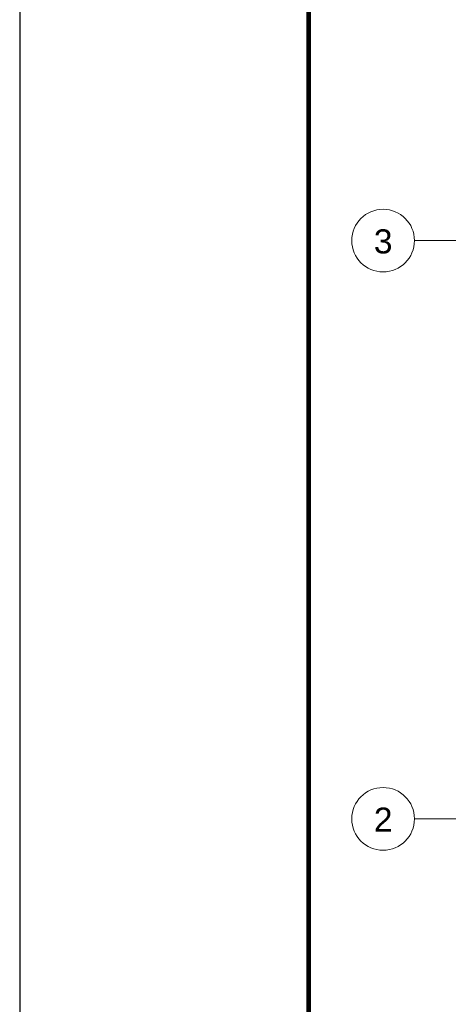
# Model space of a CAD drawing. Header units: millimetres. Extents: x 6807 to 7919, y 15387 to 15883.
# Tile 9 of 120: x 6813 to 6858, y 15568 to 15670. Entities that reach past the tile are written whole.
import ezdxf

# ---------------------------------------------------------------- set-up
doc = ezdxf.new("R2010")
doc.units = ezdxf.units.MM
doc.header["$LTSCALE"] = 10
doc.linetypes.add('MITTE', pattern=[2, 1.25, -0.25, 0.25, -0.25])
doc.layers.add('_FORMATKA', color=8, linetype='Continuous', plot=False)
for name, color, linetype, lineweight in [('_RAMKA', 7, 'Continuous', 35), ('PS_DIM', 4, 'Continuous', 13), ('PS_Object', 30, 'Continuous', 13)]:
    doc.layers.add(name, color=color, linetype=linetype, lineweight=lineweight)
doc.styles.add('ARIAL', font='arial.ttf')

# ---------------------------------------------------------------- blocks, each defined once
blk = doc.blocks.new('*U18')
at = {"layer": '_FORMATKA', "lineweight": -3}
blk.add_lwpolyline([(-1100, 0), (0, 0), (0, 420), (-1100, 420)], close=True, dxfattribs=at)
at = {"layer": '_RAMKA', "lineweight": -3, "const_width": 0.5}
blk.add_lwpolyline([(-1070, 10), (-10, 10), (-10, 410), (-1070, 410)], close=True, dxfattribs=at)

msp = doc.modelspace()

# ---------------------------------------------------------------- linework, layer by layer
at = {"layer": 'PS_Object', "color": 5, "linetype": 'MITTE'}
for p, q in [((6854.332, 15646.942, -0.807), (7681.096, 15646.942, -0.807)), ((6854.332, 15586.942, -0.807), (7681.096, 15586.942, -0.807))]:
    msp.add_line(p, q, dxfattribs=at)
at = {"layer": 'PS_Object', "color": 2}
for centre in [(6851.08, 15646.942, -0.807), (6851.08, 15586.942, -0.807)]:
    msp.add_circle(centre, 3.252, dxfattribs=at)

# ---------------------------------------------------------------- block references
at = {"layer": 'PS_DIM'}
msp.add_blockref('*U18', (7913.346, 15387.186), dxfattribs=at)

# ---------------------------------------------------------------- texts
at = {"layer": 'PS_Object', "color": 3, "style": 'ARIAL'}
for s, p in [('3', (6850.114, 15645.612, -0.807)), ('2', (6850.114, 15585.612, -0.807))]:
    msp.add_text(s, height=2.5, dxfattribs=at).set_placement(p)

doc.saveas('drawing.dxf')
